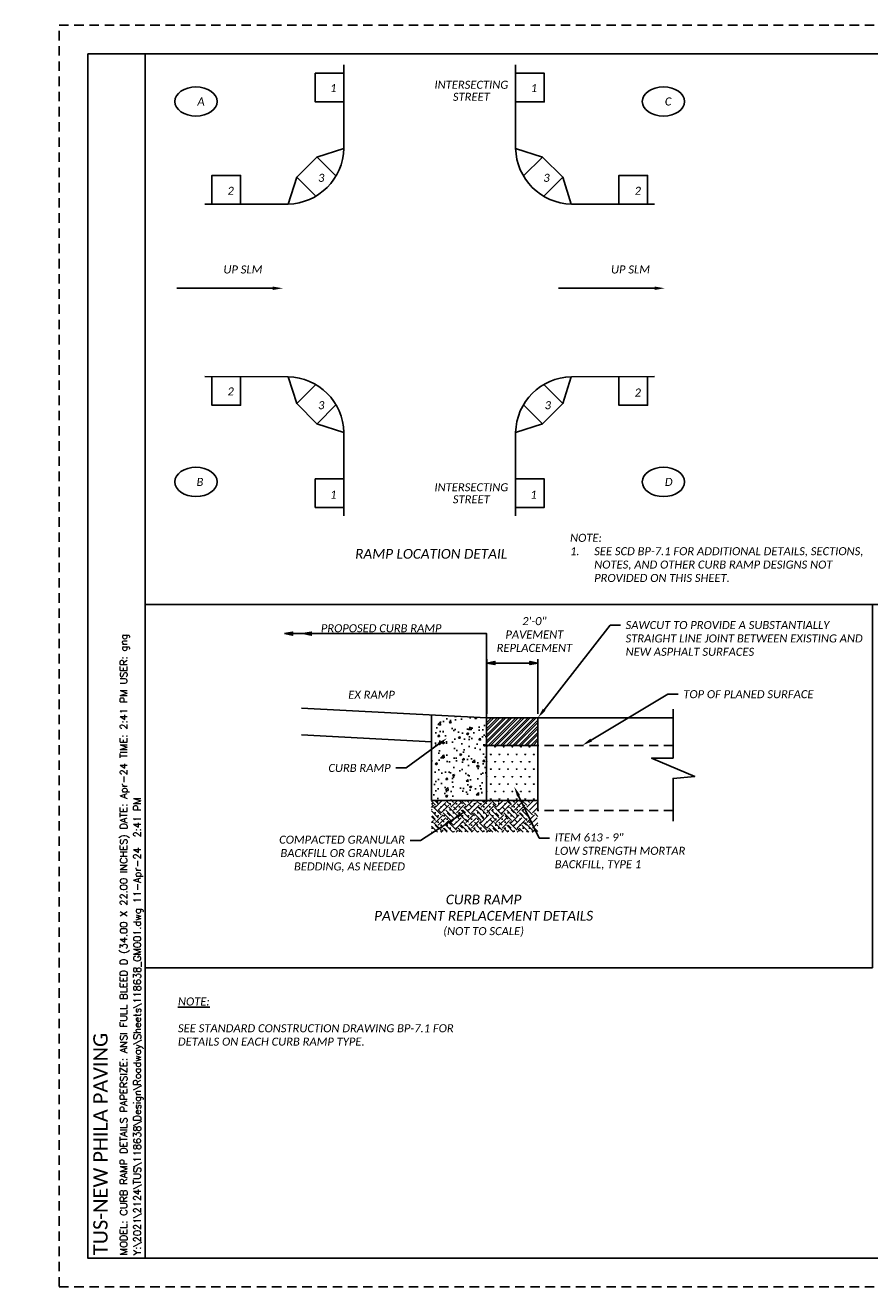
# Paper-space layout 'Layout1' of a CAD drawing. Header units: feet. Extents: x -25 to 34, y 0 to 22.
# Tile 2 of 4: x -0.6 to 14.1, y 0 to 22. Entities that reach past the tile are written whole.
import ezdxf
from ezdxf import colors
from ezdxf.entities.mleader import LeaderData, LeaderLine
from ezdxf.enums import TextEntityAlignment as Align
from ezdxf.math import Vec2, Vec3

# ---------------------------------------------------------------- set-up
doc = ezdxf.new("R2010")
doc.units = ezdxf.units.FT
doc.header["$MEASUREMENT"] = 0
doc.linetypes.add('3', pattern=[0.22, 0.16, -0.06])
doc.linetypes.add('OhDOT_USTN3', pattern=[0.22, 0.165, -0.055])
for name, color, linetype in [('SH_Border', 7, 'Continuous'), ('SH_Cut_Line', 7, 'OhDOT_USTN3'), ('SH_Data', 7, 'Continuous'), ('SH_Hatch', 14, 'Continuous'), ('SH_Text', 7, 'Continuous'), ('SH_TextH', 4, 'Continuous'), ('SH_TextM', 7, 'Continuous'), ('XS_P_Pavt_Surface', 251, 'Continuous')]:
    doc.layers.add(name, color=color, linetype=linetype)
doc.styles.add('DwgStamp', font='romans.shx')
doc.styles.add('Font 70-Main Title', font='calibri.ttf', dxfattribs={"width": 1.15, "height": 0.25})
doc.styles.add('Slanted Normal (0.14) Font 31', font='calibrii.ttf', dxfattribs={"height": 0.14})
doc.styles.add('Slanted Sub-Title (0.17) Font 31', font='calibrii.ttf', dxfattribs={"height": 0.17})
doc.styles.add('Slanted-Normal', font='calibrii.ttf', dxfattribs={"height": 0.14})
doc.styles.get("Standard").update_dxf_attribs({"font": 'calibri.ttf'})
doc.styles.add('Straight Minimum (0.12) Font 30', font='calibri.ttf', dxfattribs={"height": 0.12})
doc.styles.add('Straight Sub-Title (0.17) Font 30', font='calibri.ttf', dxfattribs={"height": 0.17})
doc.styles.add('Straight-Normal', font='calibri.ttf', dxfattribs={"height": 0.14})
doc.styles.add('Straight-Sub Title', font='calibri.ttf', dxfattribs={"height": 0.17})
doc.dimstyles.new('Dec-0  Slanted', dxfattribs={"dimtxt": 0.14, "dimasz": 0.14, "dimexe": 0.07, "dimexo": 0.07, "dimgap": 0.07, "dimtad": 1, "dimdec": 0, "dimzin": 3, "dimdsep": 46, "dimtxsty": 'Slanted-Normal', "dimblk": 'Dim1', "dimcen": 0, "dimclrd": 95, "dimclre": 95, "dimclrt": 7, "dimaunit": 1, "dimadec": 5, "dimazin": 3, "dimtfac": 1, "dimtdec": 0, "dimtmove": 1, "dimatfit": 0, "dimldrblk": 'Dim1', "dimfxl": 1, "dimtolj": 1, "dimtzin": 0, "dimlwd": -1, "dimlwe": -1, "dimarcsym": 0})

# ---------------------------------------------------------------- blocks, each defined once
blk = doc.blocks.new('A$C1697e795')
at = {"layer": 'SH_Hatch'}
for points in [[(-0.1098, 0.0898, -0.0615), (-0.0881, 0.1507), (-0.0881, 0.1523, 0.014092), (-0.1171, 0.1465, 0.069705), (-0.2053, 0.1131, 0.105975), (-0.2716, 0.0557, 0.163104), (-0.29, 0.0008, 0.163049), (-0.2716, -0.0541, 0.105975), (-0.2053, -0.1115, 0.069705), (-0.1171, -0.145, 0.014089), (-0.0881, -0.1507, -0.061487), (-0.1098, -0.0898, -0.054987), (-0.1197, 0, -0.054987)], [(0.1108, 0.0898, 0.0615), (0.0891, 0.1507), (0.0891, 0.1523, -0.014092), (0.1182, 0.1465, -0.069705), (0.2063, 0.1131, -0.105975), (0.2727, 0.0557, -0.163104), (0.2911, 0.0008, -0.163049), (0.2727, -0.0541, -0.105975), (0.2063, -0.1115, -0.069705), (0.1182, -0.145, -0.014089), (0.0891, -0.1507, 0.061487), (0.1108, -0.0898, 0.054987), (0.1207, 0, 0.054987)], [(0.0015, -0.2566, 0.297692), (-0.1396, -0.2731, -0.180432), (0.0164, -0.3024, 0.32264), (0.179, -0.273, -0.20237)]]:
    blk.add_hatch(color=256, dxfattribs=at).paths.add_polyline_path(points)
at = {"layer": 'SH_TextM'}
for points in [[(0.1106, -0.0898, 0.054987), (0.1206, 0, 0.054987), (0.1106, 0.0898, 0.0688), (0.0854, 0.1575, 0.105699), (0.0418, 0.2087, 0.165247), (0.0004, 0.2228, 0.165247), (-0.0409, 0.2087, 0.105699), (-0.0845, 0.1575, 0.0688), (-0.1098, 0.0898, 0.054987), (-0.1197, 0, 0.054987), (-0.1098, -0.0898, 0.0688), (-0.0845, -0.1575, 0.105699), (-0.0409, -0.2087, 0.165247), (0.0004, -0.2228, 0.165247), (0.0418, -0.2087, 0.105699), (0.0854, -0.1575, 0.0688)], [(-0.2053, -0.1115, 0.069705), (-0.1171, -0.145, 0.055931), (-0.0006, -0.158, 0.055931), (0.1159, -0.145, 0.069705), (0.2041, -0.1115, 0.105975), (0.2705, -0.0541, 0.163076), (0.2889, 0.0008, 0.163076), (0.2705, 0.0557, 0.105975), (0.2041, 0.1131, 0.069705), (0.1159, 0.1465, 0.055931), (-0.0006, 0.1596, 0.055931), (-0.1171, 0.1465, 0.069705), (-0.2053, 0.1131, 0.105975), (-0.2716, 0.0557, 0.163076), (-0.29, 0.0008, 0.163076), (-0.2716, -0.0541, 0.105975)], [(0.0164, -0.3024, 0.180432), (-0.1396, -0.2731, -0.297692), (0.0015, -0.2566, 0.20237), (0.179, -0.273, -0.32264)]]:
    blk.add_lwpolyline(points, format="xyb", close=True, dxfattribs=at)
for points in [[(-0.0881, -0.2469), (-0.0881, 0.2529), (0.0891, 0.2529), (0.0891, -0.2828)], [(0.0891, -0.3157), (0.0891, -0.332), (-0.0881, -0.332), (-0.0881, -0.2701)]]:
    blk.add_lwpolyline(points, dxfattribs=at)
blk = doc.blocks.new('BLKWO_NEW')
at = {"layer": 'SH_Border', "linetype": 'Continuous', "flags": 128}
blk.add_lwpolyline([(0.5, 21.5), (33.5, 21.5), (33.5, 0.5), (0.5, 0.5), (0.5, 21.5)], close=True, dxfattribs=at)
for points in [[(1.5, 0.5), (1.5, 21.5)], [(32, 21.5), (32, 0.5)], [(32, 4.5), (33.5, 4.5)], [(32, 2.5), (33.5, 2.5)], [(32, 2), (33.5, 2)], [(32, 1.5), (33.5, 1.5)], [(32, 1), (33.5, 1)]]:
    blk.add_lwpolyline(points, dxfattribs=at)
at = {"layer": 'SH_Border'}
blk.add_lwpolyline([(32.75, 0.8), (32.75, 0.5)], dxfattribs=at)
at = {"layer": 'SH_Cut_Line', "color": 7, "linetype": 'OhDOT_USTN3', "flags": 128}
blk.add_lwpolyline([(0, 0), (34, 0), (34, 22), (0, 22), (0, 0)], close=True, dxfattribs=at)
at = {"layer": 'SH_Border', "xscale": 2.25, "yscale": 2.25, "zscale": 2.25}
blk.add_blockref('A$C1697e795', (32.744, 3.506), dxfattribs=at)
at = {"layer": 'SH_Data', "char_height": 0.12, "style": 'Straight Minimum (0.12) Font 30'}
for s, insert, width, attachment_point in [('DESIGN AGENCY', (32.124, 4.448), 1.94049, 1), ('DESIGNER', (32.078, 2.448), 1.0279, 1), ('REVIEWER', (32.75, 1.931), 1.0279, 2), ('PROJECT ID', (32.078, 1.447), 1.27835, 1), ('SHEET', (32.129, 0.957), 1.0279, 1), ('TOTAL', (32.862, 0.957), 1.0279, 1)]:
    blk.add_mtext(s, dxfattribs=dict(at, insert=insert, width=width, attachment_point=attachment_point))
at = {"layer": 'SH_Data', "style": 'Font 70-Main Title', "width": 1.15, "flags": 8}
blk.add_attdef('TITLEAREA2T', text='', height=0.25, rotation=90, dxfattribs=at).set_placement((32.75, 13), align=Align.MIDDLE_CENTER)
at = {"layer": 'SH_Data', "style": 'Straight-Sub Title'}
for tag, p in [('XXX', (32.75, 2)), ('XXX', (32.75, 1.5)), ('XXXXXX', (32.75, 1))]:
    blk.add_attdef(tag, text='', height=0.17, dxfattribs=at).set_placement(p, align=Align.BOTTOM_CENTER)
at = {"layer": 'SH_Data', "style": 'Straight Sub-Title (0.17) Font 30', "flags": 8}
blk.add_attdef('PROJECT', text='', height=0.25, rotation=90, dxfattribs=at).set_placement((0.721, 0.55), align=Align.MIDDLE_LEFT)
blk = doc.blocks.new('Dim1')
h = blk.add_hatch(color=4)
h.dxf.hatch_style = 1
h.paths.add_polyline_path([(0, 0), (-1, -0.2), (-1, 0.2)])
at = {"color": 4}
blk.add_lwpolyline([(0, 0), (-1, -0.2), (-1, 0.2), (0, 0)], dxfattribs=at)
blk = doc.blocks.new('*D1019')
at = {"layer": 'Defpoints', "color": 0, "transparency": 16777216}
for p in [(8.346, 10.877), (7.456, 9.921), (8.346, 9.921)]:
    blk.add_point(p, dxfattribs=at)
at = {"layer": 'SH_Text', "color": 95, "linetype": 'Continuous', "transparency": 16777216}
for p, q in [((7.456, 9.991), (7.456, 10.947)), ((7.596, 10.877), (8.206, 10.877)), ((8.346, 9.991), (8.346, 10.947))]:
    blk.add_line(p, q, dxfattribs=at)
at = {"layer": 'SH_Text', "color": 95, "transparency": 16777216, "xscale": 0.14, "yscale": 0.14, "zscale": 0.14, "rotation": 180}
blk.add_blockref('Dim1', (7.456, 10.877), dxfattribs=at)
at = {"layer": 'SH_Text', "color": 95, "transparency": 16777216, "xscale": 0.14, "yscale": 0.14, "zscale": 0.14}
blk.add_blockref('Dim1', (8.346, 10.877), dxfattribs=at)
at = {"layer": 'SH_Text', "color": 7, "transparency": 16777216, "insert": (8.285, 11.374), "char_height": 0.14, "width": 0.56557, "attachment_point": 5, "style": 'Slanted-Normal'}
blk.add_mtext('\\A1;2\'-0"\\PPAVEMENT REPLACEMENT', dxfattribs=at)

psp = doc.layouts.get("Layout1")

# ---------------------------------------------------------------- hatches: boundary and pattern name
at = {"layer": 'SH_Data'}
h = psp.add_hatch(color=256, dxfattribs=at)
h.dxf.hatch_style = 1
h.paths.add_polyline_path([(4.396, 11.418), (4.256, 11.39), (4.396, 11.39)])
h.paths.add_polyline_path([(4.396, 11.39), (4.256, 11.39), (4.396, 11.362)])
h.paths.add_polyline_path([(4.069, 11.39), (3.929, 11.39), (4.069, 11.362)])
h.paths.add_polyline_path([(4.069, 11.418), (3.929, 11.39), (4.069, 11.39)])
at = {"layer": 'SH_Data', "transparency": 33554625}
h = psp.add_hatch(dxfattribs=at)
h.set_pattern_fill('AR-CONC', color=8, scale=0.05)
h.set_pattern_definition([(50, (-16.4091, 13.83165), (0.35863, -0.031376), [0.0375, -0.4125]), (355, (-16.4091, 13.83165), (-0.0693757, 0.376096), [0.03, -0.33]), (100.4514, (-16.37923, 13.82904), (0.2892544, 0.34472), [0.03187, -0.350571]), (46.1842, (-16.4091, 13.93165), (0.533621, -0.08276), [0.05625, -0.61875]), (96.6356, (-16.36465, 13.92476), (0.467331, 0.487059), [0.047805, -0.525857]), (351.1842, (-16.4091, 13.93165), (0.467331, 0.487059), [0.045, -0.495]), (21, (-16.3591, 13.90665), (0.2984535, -0.2013094), [0.0375, -0.4125]), (326, (-16.3591, 13.90665), (0.1216577, 0.362575), [0.03, -0.33]), (71.4514, (-16.33424, 13.88988), (0.420111, 0.1612656), [0.03187, -0.350571]), (37.5, (-16.40911, 13.83165), (0.0060799, 0.1664469), [0, -0.326, 0, -0.335, 0, -0.33125]), (7.5, (-16.40911, 13.83165), (0.1315348, 0.1972059), [0, -0.191, 0, -0.3185, 0, -0.12625]), (327.5, (-16.52061, 13.83165), (0.2669112, -0.0112774), [0, -0.125, 0, -0.39, 0, -0.5175]), (317.5, (-16.57061, 13.83165), (0.291593, 0.0500525), [0, -0.1625, 0, -0.259, 0, -0.3675])])
h.paths.add_polyline_path([(6.491, 8.481), (7.451, 8.481), (7.451, 9.921), (6.491, 9.972)])
h = psp.add_hatch(dxfattribs=at)
h.set_pattern_fill('STEEL', color=8, scale=0.6)
h.set_pattern_definition([(45, (-16.40911, 13.83165), (-0.053033, 0.053033), []), (45, (-16.40911, 13.86915), (-0.053033, 0.053033), [])])
h.paths.add_polyline_path([(7.451, 9.921), (7.451, 9.441), (8.346, 9.441), (8.346, 9.921)])
h = psp.add_hatch(dxfattribs=at)
h.set_pattern_fill('SWAMP', color=8, scale=0.15)
h.set_pattern_definition([(0, (-16.40911, 13.83165), (0.075, 0.1299038), [0.01875, -0.13125]), (90, (-16.39974, 13.83165), (-0.075, 0.1299038), [0.009375, -0.2504326]), (90, (-16.397395, 13.83165), (-0.075, 0.1299038), [0.0075, -0.2523076]), (90, (-16.40208, 13.83165), (-0.075, 0.1299038), [0.0075, -0.2523076]), (60, (-16.39505, 13.83165), (-0.075, 0.1299038), [0.006, -0.144]), (120, (-16.40443, 13.83165), (-0.15, 6e-11), [0.006, -0.144])])
h.paths.add_polyline_path([(7.451, 9.441), (7.451, 8.481), (8.346, 8.481), (8.346, 9.441)])
h = psp.add_hatch(dxfattribs=at)
h.set_pattern_fill('MUDST', color=8, scale=0.3, angle=135)
h.set_pattern_definition([(135, (-16.40911, 13.83165), (-0.15909903, 0.053033), [0.075, -0.075, 0, -0.075, 0, -0.075])])
h.paths.add_polyline_path([(8.049, 8.481), (6.491, 8.481), (6.491, 7.928), (8.317, 7.928)])
h = psp.add_hatch(dxfattribs=at)
h.set_pattern_fill('EARTH', color=8, scale=0.75, angle=45)
h.set_pattern_definition([(45, (-16.40911, 13.83165), (0, 0.265165), [0.1875, -0.1875]), (45, (-16.45883, 13.88137), (0, 0.265165), [0.1875, -0.1875]), (45, (-16.50855, 13.93109), (0, 0.265165), [0.1875, -0.1875]), (135, (-16.50855, 13.96424), (-0.265165, 2e-17), [0.1875, -0.1875]), (135, (-16.45883, 14.01395), (-0.265165, 2e-17), [0.1875, -0.1875]), (135, (-16.40911, 14.06367), (-0.265165, 2e-17), [0.1875, -0.1875])])
h.paths.add_polyline_path([(8.346, 8.481), (8.049, 8.481), (8.317, 7.928), (8.344, 7.928), (8.346, 8.307)])
h.paths.add_polyline_path([(8.049, 8.481), (6.491, 8.481), (6.491, 7.928), (8.317, 7.928)])

# ---------------------------------------------------------------- linework, layer by layer
at = {"layer": 'SH_Data'}
for p, q in [((1.5, 11.9), (14.867, 11.9)), ((6.491, 9.972), (6.491, 8.481)), ((7.451, 8.481), (7.451, 9.921)), ((8.346, 9.921), (8.346, 8.307)), ((8.346, 8.481), (6.491, 8.481))]:
    psp.add_line(p, q, dxfattribs=at)
at = {"layer": 'SH_Data', "linetype": '3'}
for p, q in [((6.491, 8.481), (7.451, 8.481)), ((10.704, 8.307), (8.346, 8.307))]:
    psp.add_line(p, q, dxfattribs=at)
at = {"layer": 'SH_Data'}
psp.add_lwpolyline([(1.5, 11.9), (14.178, 11.9), (14.178, 5.564), (1.5, 5.564)], close=True, dxfattribs=at)
for points in [[(3.929, 11.39), (4.069, 11.418), (4.069, 11.362), (3.929, 11.39)], [(7.451, 9.921), (7.451, 11.39), (3.929, 11.39)], [(4.256, 11.39), (4.396, 11.418), (4.396, 11.362), (4.256, 11.39)], [(7.451, 9.921), (4.225, 10.093)], [(10.704, 8.118), (10.704, 8.865), (11.079, 8.899), (10.329, 9.221), (10.704, 9.221), (10.704, 10.071)], [(6.491, 9.504), (4.225, 9.625)]]:
    psp.add_lwpolyline(points, dxfattribs=at)
at = {"layer": 'SH_Text'}
for points in [[(4.965, 21.308), (4.964, 19.854, -0.401971), (3.991, 18.881), (2.541, 18.879)], [(7.956, 21.308), (7.958, 19.854, 0.401971), (8.931, 18.881), (10.381, 18.879)], [(4.965, 13.444), (4.964, 14.898, 0.401971), (3.991, 15.871), (2.541, 15.873)], [(7.956, 13.444), (7.958, 14.898, -0.401971), (8.931, 15.871), (10.381, 15.873)]]:
    psp.add_lwpolyline(points, format="xyb", dxfattribs=at)
for points in [[(4.963, 21.163), (4.465, 21.163), (4.465, 20.663), (4.965, 20.664)], [(7.958, 21.163), (8.457, 21.163), (8.457, 20.663), (7.957, 20.664)], [(4.964, 19.852), (4.495, 19.702), (4.142, 19.349), (3.992, 18.881)], [(7.958, 19.852), (8.426, 19.702), (8.78, 19.349), (8.929, 18.881)], [(4.496, 19.702), (4.827, 19.371)], [(8.425, 19.702), (8.094, 19.371)], [(2.663, 18.879), (2.663, 19.38), (3.163, 19.38), (3.163, 18.88)], [(10.259, 18.879), (10.259, 19.38), (9.759, 19.38), (9.759, 18.88)], [(4.143, 19.348), (4.473, 19.018)], [(8.779, 19.348), (8.448, 19.018)], [(2.663, 15.873), (2.663, 15.372), (3.163, 15.372), (3.163, 15.872)], [(4.964, 14.9), (4.495, 15.05), (4.142, 15.403), (3.992, 15.871)], [(7.958, 14.9), (8.426, 15.05), (8.78, 15.403), (8.929, 15.871)], [(10.259, 15.873), (10.259, 15.372), (9.759, 15.372), (9.759, 15.872)], [(4.143, 15.404), (4.473, 15.734)], [(8.779, 15.404), (8.448, 15.734)], [(4.496, 15.05), (4.827, 15.381)], [(8.425, 15.05), (8.094, 15.381)], [(4.963, 13.59), (4.465, 13.59), (4.465, 14.089), (4.965, 14.088)], [(7.958, 13.59), (8.457, 13.59), (8.457, 14.089), (7.957, 14.088)]]:
    psp.add_lwpolyline(points, dxfattribs=at)
for centre, major_axis in [((2.386, 20.67), (0.369, 0)), ((10.535, 14.036), (-0.369, 0))]:
    psp.add_ellipse(centre, major_axis=major_axis, ratio=0.689363, dxfattribs=at)
at = {"layer": 'SH_Text', "extrusion": (0, 0, -1)}
for centre, major_axis in [((10.535, 20.67), (-0.369, 0)), ((2.386, 14.036), (0.369, 0))]:
    psp.add_ellipse(centre, major_axis=major_axis, ratio=0.689363, dxfattribs=at)
at = {"layer": 'XS_P_Pavt_Surface'}
for p, q in [((8.346, 9.921), (7.451, 9.921)), ((10.704, 9.921), (8.346, 9.921)), ((10.704, 9.921), (8.346, 9.921)), ((8.346, 9.441), (7.451, 9.441))]:
    psp.add_line(p, q, dxfattribs=at)
at = {"layer": 'XS_P_Pavt_Surface', "linetype": '3'}
psp.add_line((10.704, 9.441), (8.346, 9.441), dxfattribs=at)
psp.add_line((10.704, 9.441), (8.346, 9.441), dxfattribs=at)

# ---------------------------------------------------------------- block references
at = {"layer": 'SH_Border'}
ref = psp.add_blockref('BLKWO_NEW', (0, 0), dxfattribs=at)
ref.add_attrib('XXX', 'NWQ', dxfattribs={"layer": 'SH_Data', "height": 0.17, "style": 'Straight-Sub Title'}).set_placement((32.75, 1.5), align=Align.BOTTOM_CENTER)
ref.add_attrib('SHEETTOTAL', '25', dxfattribs={"layer": 'SH_Data', "height": 0.14, "style": 'Straight-Normal'}).set_placement((33.125, 0.549), align=Align.BOTTOM_CENTER)
ref.add_attrib('SHEETNO', 'P.18', dxfattribs={"layer": 'SH_Data', "height": 0.14, "style": 'Straight-Normal'}).set_placement((32.375, 0.551), align=Align.BOTTOM_CENTER)
ref.add_attrib('XXXXXX', '118638', dxfattribs={"layer": 'SH_Data', "height": 0.17, "style": 'Straight-Sub Title'}).set_placement((32.75, 1), align=Align.BOTTOM_CENTER)
ref.add_attrib('TITLEAREA2T', 'CURB RAMP DETAILS', dxfattribs={"layer": 'SH_Data', "height": 0.25, "rotation": 90, "style": 'Font 70-Main Title', "width": 1.15}).set_placement((32.75, 13), align=Align.MIDDLE_CENTER)
ref.add_attrib('XXX', 'DAC', dxfattribs={"layer": 'SH_Data', "height": 0.17, "style": 'Straight-Sub Title'}).set_placement((32.75, 2), align=Align.BOTTOM_CENTER)
ref.add_attrib('PROJECT', 'TUS-NEW PHILA PAVING', dxfattribs={"layer": 'SH_Data', "height": 0.25, "rotation": 90, "style": 'Straight Sub-Title (0.17) Font 30'}).set_placement((0.721, 0.55), align=Align.MIDDLE_LEFT)

# ---------------------------------------------------------------- texts
at = {"layer": 'SH_Border', "insert": (6.486, 12.781), "char_height": 0.17, "width": 4.0661, "attachment_point": 5, "line_spacing_factor": 0.6, "style": 'Slanted Sub-Title (0.17) Font 31'}
psp.add_mtext('RAMP LOCATION DETAIL', dxfattribs=at)
at = {"layer": 'SH_Border', "insert": (7.4, 6.839), "char_height": 0.17, "width": 4.76077, "attachment_point": 2, "style": 'Slanted Sub-Title (0.17) Font 31'}
psp.add_mtext('\\P{\\L\\P\\H0.82353x;\\l(NOT TO SCALE)}', dxfattribs=at)
at = {"layer": 'SH_Data', "linetype": 'Continuous', "style": 'DwgStamp'}
for s, p in [('MODEL: CURB RAMP DETAILS PAPERSIZE: ANSI FULL BLEED D (34.00 X 22.00 INCHES) DATE: Apr-24 TIME: 2:41 PM USER: gng', (1.188, 0.55)), ('Y:\\2021\\2124\\TUS\\118638\\Design\\Roadway\\Sheets\\118638_GM001.dwg 11-Apr-24  2:41 PM', (1.425, 0.55))]:
    psp.add_text(s, height=0.125, rotation=90, dxfattribs=at).set_placement(p)
at = {"layer": 'SH_Data', "insert": (4.563, 11.554), "char_height": 0.14, "width": 2.14627, "attachment_point": 1, "style": 'Slanted-Normal'}
psp.add_mtext('PROPOSED CURB RAMP', dxfattribs=at)
at = {"layer": 'SH_Text', "char_height": 0.14, "attachment_point": 4, "line_spacing_factor": 0.9, "style": 'Slanted Normal (0.14) Font 31'}
for s, insert in [('\\pxqc;1 ', (4.699, 20.904)), ('\\pxqc;INTERSECTING\\PSTREET ', (6.543, 20.856)), ('\\pxqc;1 ', (8.197, 20.904)), ('\\pxqc;A ', (2.386, 20.67)), ('\\pxqc;C ', (10.535, 20.67)), ('\\pxqc;3 ', (4.489, 19.338)), ('\\pxqc;3 ', (8.416, 19.338)), ('\\pxqc;2 ', (2.911, 19.113)), ('\\pxqc;2 ', (10.008, 19.113)), ('\\pxqc;UP SLM ', (2.84, 17.74)), ('\\pxqc;UP SLM ', (9.596, 17.74)), ('\\pxqc;2 ', (2.911, 15.614)), ('\\pxqc;2 ', (10.008, 15.595)), ('\\pxqc;3 ', (4.489, 15.373)), ('\\pxqc;3 ', (8.439, 15.373)), ('\\pxqc;B', (2.386, 14.036)), ('\\pxqc;D ', (10.535, 14.036)), ('\\pxqc;1 ', (4.699, 13.815)), ('\\pxqc;INTERSECTING\\PSTREET ', (6.543, 13.837)), ('\\pxqc;1 ', (8.19, 13.815))]:
    psp.add_mtext(s, dxfattribs=dict(at, insert=insert))
at = {"layer": 'SH_Text', "insert": (8.907, 13.131), "char_height": 0.14, "attachment_point": 1, "style": 'Slanted Normal (0.14) Font 31'}
psp.add_mtext_dynamic_manual_height_columns('NOTE:\\P\\pxi-3,l3,t3;1.^ISEE SCD BP-7.1 FOR ADDITIONAL DETAILS, SECTIONS, NOTES, AND OTHER CURB RAMP DESIGNS NOT PROVIDED ON THIS SHEET. ', width=5.29475, gutter_width=1, heights=[0], dxfattribs=at)
at = {"layer": 'SH_Text', "char_height": 0.14, "attachment_point": 1, "style": 'Slanted-Normal'}
for s, insert, width in [('EX RAMP', (5.04, 10.394), 1.56895), ('{\\LNOTE:\\P}\\PSEE STANDARD CONSTRUCTION DRAWING BP-7.1 FOR DETAILS ON EACH CURB RAMP TYPE.', (2.072, 5.045), 5.40665)]:
    psp.add_mtext(s, dxfattribs=dict(at, insert=insert, width=width))
at = {"layer": 'SH_TextH', "insert": (7.4, 6.839), "char_height": 0.17, "width": 4.76077, "attachment_point": 2, "style": 'Slanted Sub-Title (0.17) Font 31'}
psp.add_mtext('CURB RAMP\\PPAVEMENT REPLACEMENT DETAILS', dxfattribs=at)

# ---------------------------------------------------------------- dimensions: what is measured, and where the dimension line sits
at = {"layer": 'SH_Text'}
dim = psp.add_linear_dim(base=(8.346, 10.877), p1=(7.456, 9.921), p2=(8.346, 9.921), text='2\'-0"\\PPAVEMENT REPLACEMENT', dimstyle='Dec-0  Slanted', override={"dimpost": "'", "dimtix": 1, "dimtmove": 2, "dimatfit": 2}, dxfattribs=at)
dim.commit()
dim.dimension.update_dxf_attribs({"geometry": '*D1019', "text_midpoint": (8.285, 11.374), "dimtype": 160})

# ---------------------------------------------------------------- leaders
ml = psp.add_multileader_mtext('Standard', dxfattribs=at)
ml.set_content('', color=256)
ml.set_leader_properties()
ml.build(insert=Vec2(0, 0))
ml.multileader.update_dxf_attribs({"text_right_attachment_type": 6, "dogleg_length": 0.36, "arrow_head_size": 0.18})
ctx = ml.context
ctx.base_point, ctx.char_height, ctx.arrow_head_size, ctx.landing_gap_size, ctx.plane_origin = Vec3(1.96, 17.503), 0.18, 0.18, 0.09, Vec3(3.905, 17.413)
ctx.right_attachment, ctx.text_align_type = 6, 2
notes = []
notes.append((ctx, [(0, (1, 1, 0), (2.5, 17.413), (-1, 0), 0.36, [(0, [(3.905, 17.413)], 0, [])])]))
ctx.mtext.insert, ctx.mtext.alignment, ctx.mtext.flow_direction = Vec3(2.05, 17.593), 3, 5
ml = psp.add_multileader_mtext('Standard', dxfattribs=at)
ml.set_content('', color=256)
ml.set_leader_properties()
ml.build(insert=Vec2(0, 0))
ml.multileader.update_dxf_attribs({"text_right_attachment_type": 6, "dogleg_length": 0.36, "arrow_head_size": 0.18})
ctx = ml.context
ctx.base_point, ctx.char_height, ctx.arrow_head_size, ctx.landing_gap_size, ctx.plane_origin = Vec3(8.615, 17.503), 0.18, 0.18, 0.09, Vec3(10.56, 17.413)
ctx.right_attachment, ctx.text_align_type = 6, 2
notes.append((ctx, [(0, (1, 1, 0), (9.155, 17.413), (-1, 0), 0.36, [(0, [(10.56, 17.413)], 0, [])])]))
ctx.mtext.insert, ctx.mtext.alignment, ctx.mtext.flow_direction = Vec3(8.705, 17.593), 3, 5
ml = psp.add_multileader_mtext('Standard', dxfattribs=at)
ml.set_content('SAWCUT TO PROVIDE A SUBSTANTIALLY\\PSTRAIGHT LINE JOINT BETWEEN EXISTING AND\\PNEW ASPHALT SURFACES', color=256, style='Slanted-Normal')
ml.set_leader_properties()
ml.build(insert=Vec2(0, 0))
ml.multileader.update_dxf_attribs({"dogleg_length": 0.36, "arrow_head_size": 0.18, "scale": 20})
ctx = ml.context
ctx.base_point, ctx.scale, ctx.char_height, ctx.arrow_head_size, ctx.landing_gap_size, ctx.plane_origin = Vec3(9.785, 11.54), 20, 0.14, 0.18, 0.09, Vec3(11.249, 10.025)
notes.append((ctx, [(0, (1, 1, 0), (9.604, 11.54), (1, 0), 0.181, [(0, [(8.346, 9.921)], 0, [])])]))
ctx.mtext.insert, ctx.mtext.flow_direction = Vec3(9.875, 11.61), 5
ml = psp.add_multileader_mtext('Standard', dxfattribs=at)
ml.set_content('TOP OF PLANED SURFACE', color=256, style='Slanted-Normal')
ml.set_leader_properties()
ml.build(insert=Vec2(0, 0))
ml.multileader.update_dxf_attribs({"dogleg_length": 0.36, "arrow_head_size": 0.18, "scale": 20})
ctx = ml.context
ctx.base_point, ctx.scale, ctx.char_height, ctx.arrow_head_size, ctx.landing_gap_size, ctx.plane_origin = Vec3(10.791, 10.334), 20, 0.14, 0.18, 0.09, Vec3(12.421, 9.521)
notes.append((ctx, [(0, (1, 1, 0), (10.61, 10.334), (1, 0), 0.181, [(0, [(9.12, 9.441)], 0, [])])]))
ctx.mtext.insert, ctx.mtext.flow_direction = Vec3(10.881, 10.404), 5
ml = psp.add_multileader_mtext('Standard', dxfattribs=at)
ml.set_content('CURB RAMP', color=256, style='Slanted-Normal')
ml.set_leader_properties()
ml.build(insert=Vec2(0, 0))
ml.multileader.update_dxf_attribs({"dogleg_length": 0.36, "arrow_head_size": 0.18, "scale": 20})
ctx = ml.context
ctx.base_point, ctx.scale, ctx.char_height, ctx.arrow_head_size, ctx.landing_gap_size, ctx.plane_origin = Vec3(4.605, 9.047), 20, 0.14, 0.18, 0.09, Vec3(4.991, 7.869)
ctx.text_align_type = 2
notes.append((ctx, [(1, (1, 1, 0), (6.05, 9.047), (-1, 0), 0.181, [(0, [(6.761, 9.567)], 0, [])])]))
ctx.mtext.insert, ctx.mtext.width, ctx.mtext.alignment, ctx.mtext.flow_direction = Vec3(5.779, 9.118), 1.53797, 3, 5
ml = psp.add_multileader_mtext('Standard', dxfattribs=at)
ml.set_content('ITEM 613 - 9"\\PLOW STRENGTH MORTAR\\PBACKFILL, TYPE 1', color=256, style='Slanted-Normal')
ml.set_leader_properties()
ml.build(insert=Vec2(0, 0))
ml.multileader.update_dxf_attribs({"dogleg_length": 0.36, "arrow_head_size": 0.18, "scale": 20})
ctx = ml.context
ctx.base_point, ctx.scale, ctx.char_height, ctx.arrow_head_size, ctx.landing_gap_size, ctx.plane_origin = Vec3(8.55, 7.821), 20, 0.14, 0.18, 0.09, Vec3(8.913, 6.425)
notes.append((ctx, [(0, (1, 1, 0), (8.369, 7.821), (1, 0), 0.181, [(0, [(7.932, 8.723)], 0, [])])]))
ctx.mtext.insert, ctx.mtext.flow_direction = Vec3(8.64, 7.906), 5
ml = psp.add_multileader_mtext('Standard', dxfattribs=at)
ml.set_content('COMPACTED GRANULAR\\PBACKFILL OR GRANULAR\\PBEDDING, AS NEEDED', color=256, style='Slanted-Normal')
ml.set_leader_properties()
ml.build(insert=Vec2(0, 0))
ml.multileader.update_dxf_attribs({"dogleg_length": 0.36, "arrow_head_size": 0.18, "scale": 20})
ctx = ml.context
ctx.base_point, ctx.scale, ctx.char_height, ctx.arrow_head_size, ctx.landing_gap_size, ctx.plane_origin = Vec3(3.741, 7.782), 20, 0.14, 0.18, 0.09, Vec3(5.24, 6.604)
ctx.text_align_type = 2
notes.append((ctx, [(1, (1, 1, 0), (6.3, 7.782), (-1, 0), 0.181, [(0, [(7.087, 8.295)], 0, [])])]))
ctx.mtext.insert, ctx.mtext.alignment, ctx.mtext.flow_direction = Vec3(6.029, 7.867), 3, 5
for ctx, leaders in notes:
    for number, flags, end, landing, length, lines in leaders:
        leader = LeaderData()
        leader.index, (leader.has_last_leader_line, leader.has_dogleg_vector, leader.attachment_direction) = number, flags
        leader.last_leader_point, leader.dogleg_vector, leader.dogleg_length = Vec3(end), Vec3(landing), length
        for number, points, colour, breaks in lines:
            line = LeaderLine()
            line.index, line.vertices, line.color, line.breaks = number, Vec3.list(points), colors.encode_raw_color(colour), breaks
            leader.lines.append(line)
        ctx.leaders.append(leader)

doc.saveas('drawing.dxf')
